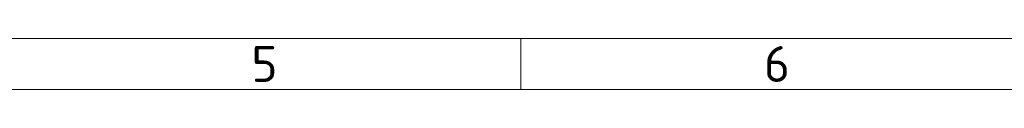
# Model space of a CAD drawing. Header units: millimetres. Extents: x 10 to 830, y 10 to 584.
# Tile 13 of 24: x 422 to 614, y 574 to 584. Entities that reach past the tile are written whole.
import ezdxf

# ---------------------------------------------------------------- set-up
doc = ezdxf.new("R2010")
doc.units = ezdxf.units.MM
doc.header["$LTSCALE"] = 2
doc.layers.add('Rahmen (ISO)', color=7, linetype='Continuous', lineweight=70)
doc.styles.add('Bezeichnungstext (ISO)', font='isocpeur.ttf')

# ---------------------------------------------------------------- blocks, each defined once
blk = doc.blocks.new('Ränder Basler-A3')
at = {"layer": 'Rahmen (ISO)', "color": 7, "lineweight": 18}
blk.add_line((5, 292), (415, 292), dxfattribs=at)
at = {"layer": 'Rahmen (ISO)', "color": 7, "linetype": 'Continuous', "lineweight": 18}
blk.add_line((260, 292), (260, 287), dxfattribs=at)
at = {"layer": 'Rahmen (ISO)', "lineweight": 18}
for p, q in [((210, 287), (260, 287)), ((260, 287), (310, 287))]:
    blk.add_line(p, q, dxfattribs=at)
at = {"layer": 'Rahmen (ISO)', "char_height": 3.5, "attachment_point": 5, "style": 'Bezeichnungstext (ISO)'}
for s, insert in [('\\fISOCPEUR|b0|i0;{\\H3.5000;5}', (235, 289.5)), ('\\fISOCPEUR|b0|i0;{\\H3.5000;6}', (285, 289.5))]:
    blk.add_mtext(s, dxfattribs=dict(at, insert=insert))

msp = doc.modelspace()

# ---------------------------------------------------------------- block references
at = {"xscale": 2, "yscale": 2, "zscale": 2}
msp.add_blockref('Ränder Basler-A3', (0, 0), dxfattribs=at)

doc.saveas('drawing.dxf')
